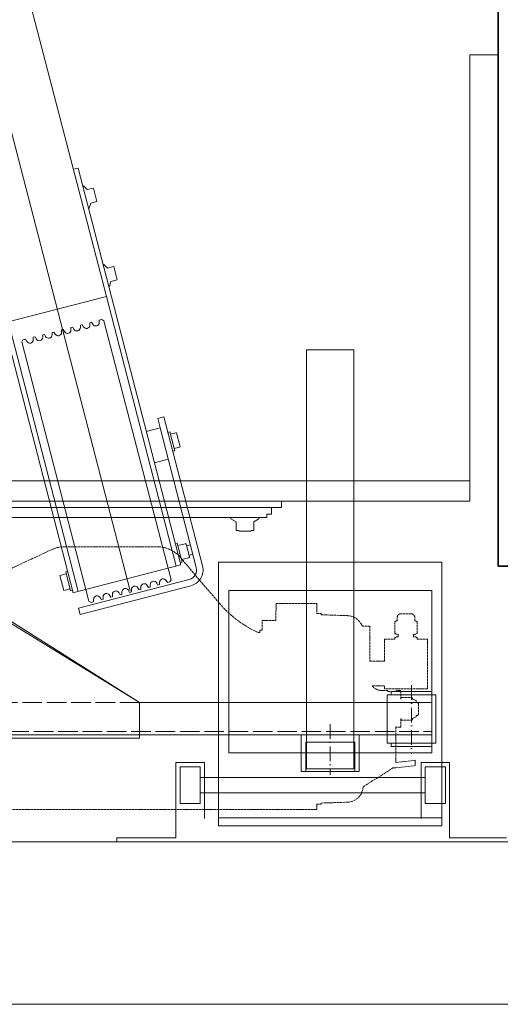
# Model space of a CAD drawing. Header units: millimetres. Extents: x 144573 to 336993, y 74252 to 247042.
# Tile 131 of 256: x 162902 to 163494, y 183330 to 184543. Entities that reach past the tile are written whole.
import ezdxf

# ---------------------------------------------------------------- set-up
doc = ezdxf.new("R2010")
doc.units = ezdxf.units.MM
doc.linetypes.add('ACAD_ISO02W100', pattern=[15, 12, -3])
doc.linetypes.add('ACAD_ISO10W100', pattern=[18.5, 12, -3, 0.5, -3])
for name, color, linetype, lineweight in [('CONT_25', 255, 'Continuous', 0), ('DASH_25', 255, 'ACAD_ISO02W100', 0), ('DASHD_25', 255, 'ACAD_ISO10W100', 0), ('NOVA', 255, 'Continuous', 0), ('NOVÁ TENKÁ', 255, 'Continuous', 0), ('TEXT_35', 255, 'Continuous', 0), ('ŽB', 255, 'Continuous', 0)]:
    doc.layers.add(name, color=color, linetype=linetype, lineweight=lineweight)

# ---------------------------------------------------------------- blocks, each defined once
blk = doc.blocks.new('T-0001231216_TravellingCableSupport_769652_0')
at = {"layer": 'CONT_25', "ltscale": 15}
for p, q in [((-4, 110), (-4, -110)), ((-4, 110), (0, 110)), ((0, 110), (0, -110)), ((-4, 75), (-180, 75)), ((-180, 75), (-180, -325)), ((-136, 75), (-176, 75)), ((-4, -110), (-136, -325)), ((0, -110), (-136, -325)), ((0, -110), (-4, -110)), ((-180, -325), (-136, -325)), ((-176, -325), (-176, -685)), ((-136, -325), (-136, -685)), ((-176, -630), (-186, -630)), ((-136, -630), (-126.7, -630)), ((-136, -685), (-176, -685))]:
    blk.add_line(p, q, dxfattribs=at)
at = {"layer": 'CONT_25', "ltscale": 2}
for p, q in [((-176, 75), (-176, -325)), ((-176, -524.3), (-221, -524.3)), ((-221, -595.8), (-221, -524.3)), ((-185, -529.8), (-221, -529.8)), ((-185, -590.2), (-185, -529.8)), ((-185, -590.2), (-221, -590.2)), ((-176, -595.8), (-221, -595.8))]:
    blk.add_line(p, q, dxfattribs=at)
at = {"layer": 'CONT_25', "ltscale": 1.5}
for p, q in [((-126.5, -630), (-186.2, -630)), ((-186.2, -630), (-186.2, -690)), ((-176.2, -630), (-186.2, -630)), ((-136.5, -630), (-126.5, -630)), ((-136, -630), (-126.6, -630)), ((-126.5, -630), (-126.5, -690)), ((-186.2, -635), (-190.2, -635)), ((-190.2, -635), (-190.2, -685)), ((-126.5, -635), (-122.5, -635)), ((-122.5, -635), (-122.5, -685)), ((-186.2, -685), (-190.2, -685)), ((-126.5, -690), (-186.2, -690)), ((-126.5, -685), (-122.5, -685))]:
    blk.add_line(p, q, dxfattribs=at)
at = {"layer": 'DASH_25', "ltscale": 2}
for p, q in [((-172, 75), (-172, -685)), ((-136, -325), (-136, 75))]:
    blk.add_line(p, q, dxfattribs=at)
at = {"layer": 'DASHD_25', "ltscale": 1.5}
for p, q in [((-162.7, -560), (-225.3, -560)), ((-114.8, -660), (-199.4, -660))]:
    blk.add_line(p, q, dxfattribs=at)
blk = doc.blocks.new('MX20_Planview')
at = {"layer": 'DASH_25', "ltscale": 0.25}
for p, q in [((58.2, 667), (58.2, 679.8)), ((58.2, 679.8), (119.2, 679.8)), ((119.2, 679.8), (119.2, 626.8)), ((136, 667.7), (137.2, 668.9)), ((136, 665.7), (136, 667.7)), ((137.2, 668.9), (150.8, 668.9)), ((150.8, 668.9), (152, 667.7)), ((152, 667.7), (152, 665.7)), ((26.9, 659.9), (26.9, 646.7)), ((35.4, 664.1), (31.1, 664.1)), ((36.6, 667), (50.9, 667)), ((55.2, 662.7), (52.1, 662.7)), ((56.4, 667), (58.2, 667)), ((130.1, 660.7), (132, 661.7)), ((130.1, 648), (130.1, 660.7)), ((132, 661.7), (133.6, 665.7)), ((133.6, 665.7), (136, 665.7)), ((152, 665.7), (153.6, 665.7)), ((153.6, 665.7), (156, 661.7)), ((156, 661.7), (157.9, 660.7)), ((157.9, 660.7), (157.9, 648)), ((207.3, 664.7), (213.8, 664.8)), ((209.9, 640.9), (207.3, 664.7)), ((216.8, 637.3), (213.8, 664.8)), ((55.2, 643.9), (52.1, 643.9)), ((122, 646.9), (121.5, 646.4)), ((121.5, 646.4), (121.5, 641.4)), ((132, 646.9), (122, 646.9)), ((132, 646.9), (130.1, 648)), ((157.9, 648), (156, 646.9)), ((156, 646.9), (166, 646.9)), ((166, 646.9), (166.5, 646.4)), ((166.5, 646.4), (166.5, 641.4)), ((35.4, 642.5), (31.1, 642.5)), ((36.6, 639.5), (50.9, 639.5)), ((56.4, 639.5), (58.2, 639.5)), ((58.2, 626.8), (58.2, 639.5)), ((121.4, 630.9), (121.2, 622.6)), ((121.4, 630.9), (122.6, 630.9)), ((121.5, 641.4), (122, 640.9)), ((122, 640.9), (122.6, 640.9)), ((122.6, 630.9), (122.6, 640.9)), ((122.6, 640.9), (122.6, 640.9)), ((122.6, 630.9), (122.6, 630.9)), ((166.5, 641.4), (166, 640.9)), ((209.9, 640.9), (166, 640.9)), ((240, 600.6), (216.8, 637.3)), ((85, 626.8), (58.2, 626.8)), ((85, 626.8), (85, 608.9)), ((115.7, 626.8), (115.7, 611.8)), ((119.2, 626.8), (115.7, 626.8)), ((42, 608.9), (85, 608.9)), ((42, 608.9), (42, 601.2)), ((28, 548.9), (29.1, 581.3)), ((260, 548.9), (258.9, 581.3)), ((260, 548.9), (258.9, 581.3)), ((26.5, 548.9), (28, 548.9)), ((26.5, 543.5), (26.5, 548.9)), ((261.5, 548.9), (260, 548.9)), ((261.5, 548.9), (260, 548.9)), ((261.5, 543.5), (261.5, 548.9)), ((14.2, 543.5), (26.5, 543.5)), ((14.2, 493.5), (14.2, 543.5)), ((261.5, 543.5), (268, 543.5)), ((268, -543.5), (268, 543.5)), ((14.2, 493.5), (35.1, 492.9)), ((35.1, 476.7), (35.1, 492.9)), ((47.1, 476.2), (35.6, 476.2)), ((47.1, 473.2), (47.1, 476.2)), ((50, 473.2), (47.1, 473.2)), ((50, 473.2), (50, 471.2)), ((13.8, 423.4), (-37.7, 379.5)), ((-55.9, 233.6), (-55.9, 346)), ((-27.6, 164), (-52.2, 216.7))]:
    blk.add_line(p, q, dxfattribs=at)
for centre, radius, start, end in [((31.1, 659.9), 4.2, 90, 180), ((40.6, 663.6), 5.25, 139.1176, 174.8153), ((46.9, 663.6), 5.25, 349.8415, 40.8824), ((60.3, 663.6), 5.25, 139.1176, 190.1585), ((31.1, 646.7), 4.2, 180, 270), ((46.9, 643), 5.25, 319.1176, 10.1585), ((60.3, 643), 5.25, 169.8415, 220.8824), ((40.6, 643), 5.25, 185.1847, 220.8824), ((107.2, 622.9), 14, 307.3916, 360), ((49.1, 580.6), 20, 117.1987, 178), ((39, 601.2), 3, 288.0343, 360), ((238.9, 580.6), 20, 2, 86.8412), ((35.6, 476.7), 0.5, 180, 270), ((-77.4, 530.1), 140.3, 310.542, 335.2076), ((-15.9, 346), 40, 122.8982, 180), ((-15.9, 233.6), 40, 180, 205)]:
    blk.add_arc(centre, radius, start, end, dxfattribs=at)
blk = doc.blocks.new('ev výtah')
at = {"layer": 'NOVÁ TENKÁ'}
for p, q in [((28910.4, 12972.4), (28910.4, 11297.4)), ((28935.4, 12947.4), (28935.4, 11297.4)), ((28799.9, 11715.8), (31220.7, 12344.1)), ((28799.1, 11779.9), (30859.1, 12314)), ((29162.4, 11745), (31222.4, 12279.1)), ((28913.7, 11816), (29286.5, 11912.3)), ((29162.4, 11745), (29131.2, 11866)), ((28890.4, 11862.8), (28890.4, 11547.4)), ((28902.4, 11861.9), (28902.4, 11529.4)), ((28787.1, 11766.5), (29106.5, 11849.3)), ((29106.5, 11849.3), (29109, 11847.9)), ((29107.3, 11843.2), (29109.8, 11844.6)), ((29109, 11847.9), (29109.8, 11844.6)), ((29112.3, 11835.1), (29109.3, 11835.1)), ((29110.3, 11831.6), (29112.8, 11833)), ((29112.3, 11835.1), (29112.8, 11833)), ((29115.3, 11823.5), (29112.4, 11823.5)), ((29113.3, 11819.9), (29115.8, 11821.4)), ((29115.3, 11823.5), (29115.8, 11821.4)), ((28797.6, 11786), (28913.7, 11816)), ((29118.3, 11811.9), (29115.4, 11811.9)), ((29116.3, 11808.3), (29118.8, 11809.8)), ((29118.3, 11811.9), (29118.8, 11809.8)), ((28823.1, 11795.2), (28799.8, 11789.2)), ((28818.7, 11802.3), (28800.3, 11797.5)), ((28802.3, 11789.8), (28800.3, 11797.5)), ((28820.7, 11794.5), (28818.7, 11802.3)), ((28823.7, 11792.7), (28823.1, 11795.2)), ((29121.3, 11800.3), (29118.4, 11800.3)), ((29119.3, 11796.7), (29121.8, 11798.2)), ((29121.3, 11800.3), (29121.8, 11798.2)), ((28799.1, 11780.2), (28797.6, 11786)), ((28831.9, 11653.4), (28799.1, 11780.2)), ((28800.5, 11786.7), (28799.8, 11789.2)), ((29124.3, 11788.7), (29121.4, 11788.7)), ((29122.3, 11785.1), (29124.8, 11786.5)), ((29124.3, 11788.7), (29124.8, 11786.5)), ((29320.8, 11779.7), (29319.3, 11785.5)), ((28770.8, 11777.5), (28778.6, 11779.5)), ((28806.1, 11641), (28770.8, 11777.5)), ((28813.9, 11643), (28778.6, 11779.5)), ((28948, 11683.4), (29320.8, 11779.7)), ((29127.3, 11777), (29124.4, 11777.1)), ((29125.3, 11773.5), (29127.9, 11774.9)), ((29127.3, 11777), (29127.9, 11774.9)), ((29298.7, 11773.1), (29294.2, 11768.7)), ((29294.2, 11768.7), (29296.2, 11761)), ((29298.5, 11773.9), (29298.7, 11773.1)), ((28787.1, 11766.5), (28785.6, 11764)), ((28785.6, 11764), (28786.5, 11760.8)), ((28789.4, 11760.8), (28786.5, 11760.8)), ((29130.3, 11765.4), (29127.4, 11765.4)), ((29128.3, 11761.9), (29130.9, 11763.3)), ((29130.3, 11765.4), (29130.9, 11763.3)), ((29271.4, 11766.9), (29271.6, 11766.1)), ((29271.6, 11766.1), (29277.7, 11764.4)), ((29279.7, 11756.7), (29277.7, 11764.4)), ((29279.7, 11756.7), (29296.2, 11761)), ((28788.9, 11751.3), (28791.5, 11752.7)), ((28788.9, 11751.3), (28789.5, 11749.2)), ((28792.4, 11749.2), (28789.5, 11749.2)), ((29132.7, 11748.1), (28813.3, 11665.3)), ((29162.4, 11745), (28830.3, 11659.1)), ((29133.3, 11753.8), (29130.4, 11753.8)), ((29134.2, 11750.6), (29132.7, 11748.1)), ((29133.3, 11753.8), (29134.2, 11750.6)), ((29201.9, 11748.1), (29197.4, 11743.7)), ((29197.4, 11743.7), (29199.4, 11735.9)), ((29201.7, 11748.9), (29201.9, 11748.1)), ((28792, 11739.7), (28794.5, 11741.1)), ((28792, 11739.7), (28792.5, 11737.6)), ((28795.4, 11737.6), (28792.5, 11737.6)), ((29174.6, 11741.9), (29174.8, 11741.1)), ((29174.8, 11741.1), (29180.9, 11739.4)), ((29182.9, 11731.7), (29180.9, 11739.4)), ((29182.9, 11731.7), (29199.4, 11735.9)), ((28795, 11728.1), (28797.5, 11729.5)), ((28795, 11728.1), (28795.5, 11726)), ((28798.4, 11725.9), (28795.5, 11726)), ((28798, 11716.5), (28800.5, 11717.9)), ((28798, 11716.5), (28798.5, 11714.3)), ((28801.4, 11714.3), (28798.5, 11714.3)), ((28801, 11704.8), (28803.5, 11706.3)), ((28801, 11704.8), (28801.5, 11702.7)), ((28804.4, 11702.7), (28801.5, 11702.7)), ((29000.8, 11678.9), (28996.4, 11695.9)), ((28804, 11693.2), (28806.5, 11694.7)), ((28804, 11693.2), (28804.5, 11691.1)), ((28807.5, 11691.1), (28804.5, 11691.1)), ((28807, 11681.6), (28809.5, 11683.1)), ((28831.8, 11653.3), (28948, 11683.4)), ((28962.1, 11668.9), (28957.7, 11685.9)), ((28807, 11681.6), (28807.6, 11679.5)), ((28810.5, 11679.5), (28807.6, 11679.5)), ((28810, 11670), (28812.5, 11671.4)), ((29000.8, 11678.9), (28828.5, 11634.4)), ((29014.4, 11674.2), (28830.5, 11626.6)), ((29012.4, 11681.9), (29000.8, 11678.9)), ((29014.4, 11674.2), (29012.4, 11681.9)), ((28810, 11670), (28810.9, 11666.8)), ((28810.9, 11666.8), (28813.3, 11665.3)), ((28858, 11660.1), (28858.6, 11657.7)), ((28971.8, 11663.2), (28972.5, 11660.8)), ((28972.5, 11660.8), (28995.7, 11666.8)), ((28975.4, 11661.5), (28977, 11655)), ((28977.2, 11654.3), (28994.7, 11658.8)), ((28992.8, 11666), (28994.5, 11659.5)), ((28994.5, 11659.5), (28994.7, 11658.8)), ((28995.1, 11669.2), (28995.7, 11666.8)), ((28834.7, 11654.1), (28835.4, 11651.7)), ((28835.4, 11651.7), (28858.6, 11657.7)), ((28840.6, 11643.4), (28838.3, 11652.4)), ((28841.7, 11642.7), (28857.4, 11646.8)), ((28858, 11647.9), (28855.7, 11656.9)), ((28977.2, 11654.3), (28977, 11655)), ((28844.9, 11638.6), (28843.7, 11643.3)), ((28856.6, 11641.7), (28855.4, 11646.3)), ((28885.1, 11585.4), (28888.7, 11591.7)), ((28888.7, 11591.7), (28890.4, 11591.7)), ((28874.1, 11582.4), (28873.4, 11581.3)), ((28873.4, 11581.3), (28873.4, 11567.5)), ((28874.4, 11582.4), (28874.1, 11582.4)), ((28885.1, 11585.4), (28874.4, 11585.4)), ((28874.4, 11582.4), (28874.4, 11585.4)), ((28874.1, 11566.4), (28873.4, 11567.5)), ((28874.4, 11566.4), (28874.1, 11566.4)), ((28874.4, 11563.4), (28874.4, 11566.4)), ((28874.4, 11563.4), (28885.1, 11563.4)), ((28885.1, 11563.4), (28888.7, 11557.2)), ((28888.7, 11557.2), (28890.4, 11557.2)), ((28894.4, 11547.4), (28890.4, 11547.4)), ((28894.4, 11541.9), (28894.4, 11547.4)), ((28894.4, 11541.9), (28902.4, 11541.9)), ((28910.4, 11529.4), (28902.4, 11529.4))]:
    blk.add_line(p, q, dxfattribs=at)
at = {"layer": 'NOVÁ TENKÁ', "ltscale": 0.25}
for p, q in [((28490.4, 11732.4), (28495.4, 11732.4)), ((28495.4, 11732.4), (28495.4, 11659.4)), ((28495.4, 11659.4), (28588.4, 11659.4)), ((28588.4, 11659.4), (28588.4, 11624.4)), ((28582.9, 11654.4), (28537.9, 11654.4)), ((28537.9, 11654.4), (28537.9, 11629.4)), ((28582.9, 11629.4), (28582.9, 11654.4)), ((28588.4, 11624.4), (28519.4, 11624.4)), ((28537.9, 11629.4), (28582.9, 11629.4)), ((28550.9, 11352.4), (28550.9, 11629.4)), ((28569.9, 11352.4), (28569.9, 11629.4)), ((28588.4, 11357.4), (28519.4, 11357.4)), ((28588.4, 11322.4), (28588.4, 11357.4)), ((28537.9, 11327.4), (28537.9, 11352.4)), ((28537.9, 11352.4), (28582.9, 11352.4)), ((28582.9, 11352.4), (28582.9, 11327.4)), ((28495.4, 11252.4), (28495.4, 11322.4)), ((28495.4, 11322.4), (28588.4, 11322.4)), ((28582.9, 11327.4), (28537.9, 11327.4))]:
    blk.add_line(p, q, dxfattribs=at)
at = {"layer": 'NOVÁ TENKÁ'}
for points in [[(28835.4, 11606.9), (28510.4, 11606.9), (28510.4, 11331.9), (28835.4, 11331.9)], [(28800.4, 11594.4), (28600.4, 11594.4), (28600.4, 11344.4), (28800.4, 11344.4)], [(28613.4, 11440.4), (28613.4, 11498.4), (28580.4, 11498.4), (28580.4, 11440.4)], [(29096.9, 11440.4), (29096.9, 11498.4), (28580.4, 11498.4), (28580.4, 11440.4)]]:
    blk.add_lwpolyline(points, close=True, dxfattribs=at)
for points in [[(28520.4, 11606.9), (28520.4, 11331.9)], [(28910.4, 11297.4), (29460.4, 11297.4), (29460.4, 11262.4)]]:
    blk.add_lwpolyline(points, dxfattribs=at)
at = {"layer": 'NOVÁ TENKÁ', "lineweight": 35}
blk.add_lwpolyline([(28830.4, 11262.4), (31290.4, 11262.4), (31290.4, 11212.4), (28830.4, 11212.4)], close=True, dxfattribs=at)
at = {"layer": 'NOVÁ TENKÁ'}
for centre, radius, start, end in [((29109.4, 11839.4), 4.3, 119.531, 269.531), ((29112.4, 11827.8), 4.3, 119.531, 269.531), ((29115.4, 11816.2), 4.3, 119.531, 269.531), ((29118.4, 11804.6), 4.3, 119.531, 269.531), ((29121.4, 11793), 4.3, 119.531, 269.531), ((29124.4, 11781.4), 4.3, 119.531, 269.531), ((29127.4, 11769.7), 4.3, 119.531, 269.531), ((28789.4, 11756.5), 4.3, 299.531, 89.531), ((29130.5, 11758.1), 4.3, 119.531, 269.531), ((28792.4, 11744.9), 4.3, 299.531, 89.531), ((28795.4, 11733.3), 4.3, 299.531, 89.531), ((28798.4, 11721.6), 4.3, 299.531, 89.531), ((28801.4, 11710), 4.3, 299.531, 89.531), ((28804.4, 11698.4), 4.3, 299.531, 89.531), ((28807.4, 11686.8), 4.3, 299.531, 89.531), ((28810.4, 11675.2), 4.3, 299.531, 89.531), ((28857.2, 11647.7), 0.9, 284.4904, 14.4904), ((28825.5, 11646), 20, 194.4904, 284.4904), ((28825.5, 11646), 12, 194.4904, 284.4904), ((28841.5, 11643.6), 0.9, 194.4904, 284.4904)]:
    blk.add_arc(centre, radius, start, end, dxfattribs=at)
at = {"layer": 'NOVÁ TENKÁ', "rotation": 180}
blk.add_blockref('MX20_Planview', (28798.4, 12029.4), dxfattribs=at)
at = {"layer": 'NOVÁ TENKÁ'}
blk.add_blockref('T-0001231216_TravellingCableSupport_769652_0', (28798.4, 12029.4), dxfattribs=at)

msp = doc.modelspace()

# ---------------------------------------------------------------- linework, layer by layer
at = {"layer": 'NOVA'}
for p, q in [((163661.48, 183530.259), (161561.48, 183530.259)), ((163661.48, 183330.258), (161561.48, 183330.259))]:
    msp.add_line(p, q, dxfattribs=at)
at = {"layer": 'ŽB'}
msp.add_line((163661.48, 183530.259), (163366.48, 183530.259), dxfattribs=at)

# ---------------------------------------------------------------- block references
at = {"layer": 'TEXT_35', "rotation": 90}
msp.add_blockref('ev výtah', (174753.887, 155039.82), dxfattribs=at)

doc.saveas('drawing.dxf')
